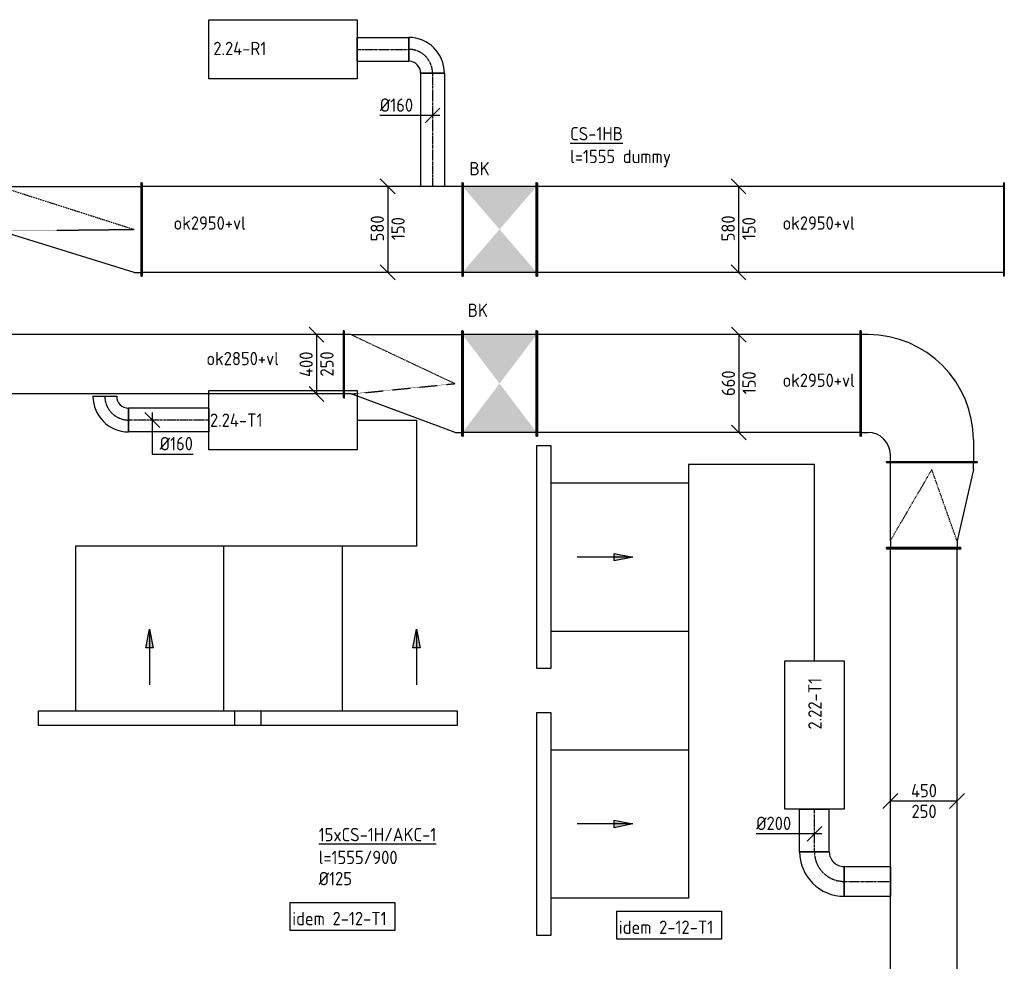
# Model space of a CAD drawing. Header units: millimetres. Extents: x -2770 to 48660, y -299 to 65946.
# Tile 17 of 39: x 19524 to 26164, y 11974 to 18324. Entities that reach past the tile are written whole.
import ezdxf

# ---------------------------------------------------------------- set-up
doc = ezdxf.new("R2010")
doc.units = ezdxf.units.MM
doc.linetypes.add('CENTER2', pattern=[28.575, 19.05, -3.175, 3.175, -3.175])
doc.linetypes.add('SMALL_DASH', pattern=[1.5, 0.5, -1])
for name, color, linetype in [('WL570---_APP', 2, 'Continuous'), ('WL570---_RETOUR_D', 4, 'Continuous'), ('WL570---_RETOUR_HL', 1, 'CENTER2'), ('WL570---_TOEVOER', 3, 'Continuous'), ('WL570---_TOEVOER_D', 3, 'Continuous'), ('WL570---_TOEVOER_HL', 1, 'CENTER2'), ('WM570---', 1, 'Continuous'), ('WM570---_RETOUR', 1, 'Continuous'), ('WM570---_TOEVOER', 1, 'Continuous')]:
    doc.layers.add(name, color=color, linetype=linetype)
doc.styles.add('STABICAD-018', font='ISOCP.SHX', dxfattribs={"height": 90})
doc.styles.get("Standard").update_dxf_attribs({"font": 'arial.ttf'})

# ---------------------------------------------------------------- blocks, each defined once
blk = doc.blocks.new('*U222')
at = {"color": 0, "linetype": 'Continuous'}
for p, q in [((0, 250, -2975), (5, 250, -2975)), ((0, -250, -2975), (0, 250, -2975)), ((5, -250, -2975), (5, 250, -2975)), ((5, 225, -2975), (6343.8, 225, -2975)), ((6348.8, 250, -2975), (6343.8, 250, -2975)), ((6343.8, -250, -2975), (6343.8, 250, -2975)), ((6348.8, -250, -2975), (6348.8, 250, -2975)), ((0, -250, -2975), (5, -250, -2975)), ((5, -225, -2975), (6343.8, -225, -2975)), ((6348.8, -250, -2975), (6343.8, -250, -2975))]:
    blk.add_line(p, q, dxfattribs=at)
at = {"layer": 'WM570---', "color": 2}
for tag in ['CODE', 'SECTIONCODE', 'POSITIONCODE']:
    blk.add_attdef(tag, (25620.6, 8409.7, 2975), '', height=1.8, dxfattribs=at)
blk = doc.blocks.new('*U227')
at = {"color": 0, "linetype": 'Continuous'}
for p, q in [((0, 100, -3000), (287.4, 100, -3000)), ((0, -100, -3000), (0, 100, -3000)), ((287.4, 100, -3000), (287.4, -100, -3000)), ((0, -100, -3000), (287.4, -100, -3000))]:
    blk.add_line(p, q, dxfattribs=at)
at = {"layer": 'WL570---_TOEVOER_HL', "linetype": 'CENTER2'}
blk.add_line((0, 0, -3000), (287.4, 0, -3000), dxfattribs=at)
at = {"layer": 'WM570---', "color": 2, "style": 'STABICAD-018'}
for tag, p in [('POSITIONCODE', (24733.9, 12855.8, 3000)), ('CODE', (24883.9, 12712.6, 3000)), ('SECTIONCODE', (24883.9, 12712.6, 3000))]:
    blk.add_attdef(tag, p, '', height=1.8, dxfattribs=at)
blk = doc.blocks.new('*U219')
at = {"color": 0, "linetype": 'Continuous'}
for p, q in [((-100, 0, -3000), (-393.1, 0, -3000)), ((50, 0, -3000), (-100, 0, -3000)), ((-50, -50, -3000), (50, 50, -3000))]:
    blk.add_line(p, q, dxfattribs=at)
at = {"color": 0, "linetype": 'Continuous', "style": 'STABICAD-018'}
blk.add_text('%%c200', height=90, dxfattribs=at).set_placement((-393.1, 25, -3000))
at = {"layer": 'WM570---', "color": 2, "style": 'STABICAD-018'}
blk.add_attdef('CODE', (24883.9, 12834.2, 3000), '', height=1.8, dxfattribs=at)
blk = doc.blocks.new('*U225')
at = {"color": 0, "linetype": 'Continuous'}
for p, q in [((-100, 200, -3000), (100, 200, -3000)), ((-200, -100, -3000), (-200, 100, -3000))]:
    blk.add_line(p, q, dxfattribs=at)
for radius in [100, 300]:
    blk.add_arc((-200, 200, -3000), radius, 270, 360, dxfattribs=at)
at = {"layer": 'WL570---_TOEVOER_HL', "linetype": 'CENTER2'}
blk.add_arc((-200, 200, -3000), 200, 270, 0, dxfattribs=at)
at = {"layer": 'WM570---', "color": 2}
for tag in ['CODE', 'SECTIONCODE', 'POSITIONCODE']:
    blk.add_attdef(tag, (24883.9, 12512.6, 3000), '', height=1.8, dxfattribs=at)
blk = doc.blocks.new('*U223')
at = {"color": 0, "linetype": 'Continuous'}
for p, q in [((0, 100, -3000), (311.7, 100, -3000)), ((0, -100, -3000), (0, 100, -3000)), ((311.7, 100, -3000), (311.7, -100, -3000)), ((0, -100, -3000), (311.7, -100, -3000))]:
    blk.add_line(p, q, dxfattribs=at)
at = {"layer": 'WL570---_TOEVOER_HL', "linetype": 'CENTER2'}
blk.add_line((0, 0, -3000), (311.7, 0, -3000), dxfattribs=at)
at = {"layer": 'WM570---', "color": 2}
for tag in ['CODE', 'SECTIONCODE', 'POSITIONCODE']:
    blk.add_attdef(tag, (25083.9, 12512.6, 3000), '', height=1.8, dxfattribs=at)
blk = doc.blocks.new('*U221')
at = {"color": 0, "linetype": 'Continuous'}
for p, q in [((-175, 50, -2975), (-275, -50, -2975)), ((225, 0, -2975), (-225, 0, -2975)), ((275, 50, -2975), (175, -50, -2975))]:
    blk.add_line(p, q, dxfattribs=at)
at = {"color": 0, "linetype": 'Continuous', "style": 'STABICAD-018'}
for s, p in [('450', (-85.5, 25, -2975)), ('250', (-82.2, -115, -2975))]:
    blk.add_text(s, height=90, dxfattribs=at).set_placement(p)
at = {"layer": 'WM570---', "color": 2, "style": 'STABICAD-018'}
blk.add_attdef('CODE', (25620.6, 13055, 2975), '', height=1.8, dxfattribs=at)
blk = doc.blocks.new('*U233')
at = {"color": 0, "linetype": 'Continuous'}
for p, q in [((0, 355, -3025), (5, 355, -3025)), ((0, -355, -3025), (0, 355, -3025)), ((5, -355, -3025), (5, 355, -3025)), ((2185.5, 355, -3025), (2180.5, 355, -3025)), ((2180.5, -355, -3025), (2180.5, 355, -3025)), ((2185.5, -355, -3025), (2185.5, 355, -3025)), ((5, 330, -3025), (2180.5, 330, -3025)), ((5, -330, -3025), (2180.5, -330, -3025)), ((0, -355, -3025), (5, -355, -3025)), ((2185.5, -355, -3025), (2180.5, -355, -3025))]:
    blk.add_line(p, q, dxfattribs=at)
at = {"layer": 'WM570---', "color": 2, "style": 'STABICAD-018'}
blk.add_attdef('CODE', (25195.6, 15870, 3025), '', height=1.8, rotation=90, dxfattribs=at)
for tag in ['SECTIONCODE', 'POSITIONCODE']:
    blk.add_attdef(tag, (24612.6, 15720, 3025), '', height=1.8, dxfattribs=at)
blk = doc.blocks.new('*U232')
at = {"color": 0, "linetype": 'Continuous'}
for p, q in [((-480, 355, -3025), (-475, 355, -3025)), ((-480, -355, -3025), (-480, 355, -3025)), ((-475, -355, -3025), (-475, 355, -3025)), ((-430, 330, -3025), (-475, 330, -3025)), ((-475, -330, -3025), (-430, -330, -3025)), ((-480, -355, -3025), (-475, -355, -3025)), ((280, -380, -3025), (280, -525, -3025)), ((-305, -530, -3025), (-305, -525, -3025)), ((-305, -525, -3025), (305, -525, -3025)), ((-305, -530, -3025), (305, -530, -3025)), ((-280, -525, -3025), (-280, -480, -3025)), ((305, -530, -3025), (305, -525, -3025))]:
    blk.add_line(p, q, dxfattribs=at)
for centre, radius in [((-430, -380, -3025), 710), ((-430, -480, -3025), 150)]:
    blk.add_arc(centre, radius, 0, 90, dxfattribs=at)
at = {"layer": 'WM570---', "color": 2, "style": 'STABICAD-018'}
for tag in ['CODE', 'SECTIONCODE', 'POSITIONCODE']:
    blk.add_attdef(tag, (25675.6, 15870, 3025), '', height=1.8, dxfattribs=at)
blk = doc.blocks.new('*U185')
at = {"color": 0, "linetype": 'Continuous'}
for p, q in [((-50, 380, -3025), (50, 280, -3025)), ((0, 330, -3025), (0, -330, -3025)), ((-50, -280, -3025), (50, -380, -3025))]:
    blk.add_line(p, q, dxfattribs=at)
at = {"color": 0, "linetype": 'Continuous', "style": 'STABICAD-018'}
for s, p in [('660', (-25, -83.7, -3025)), ('150', (115, -72, -3025))]:
    blk.add_text(s, height=90, rotation=90, dxfattribs=at).set_placement(p)
at = {"layer": 'WM570---_RETOUR', "color": 2, "style": 'STABICAD-018'}
blk.add_attdef('CODE', (24373.3, 15870, 3025), '', height=1.8, dxfattribs=at)
blk = doc.blocks.new('*U183')
at = {"linetype": 'Continuous'}
for points in [[(-250, 330), (250, 330), (0, 0)], [(-250, -330), (250, -330), (0, 0)]]:
    blk.add_hatch(color=2, dxfattribs=at).paths.add_polyline_path(points, flags=0)
at = {"color": 2, "linetype": 'Continuous'}
for p, q in [((-250, 355, -3025), (-245, 355, -3025)), ((-250, -355, -3025), (-250, 355, -3025)), ((-245, -355, -3025), (-245, 355, -3025)), ((250, 355, -3025), (245, 355, -3025)), ((245, -355, -3025), (245, 355, -3025)), ((250, -355, -3025), (250, 355, -3025)), ((-245, 330, -3025), (245, 330, -3025)), ((-245, -330, -3025), (245, -330, -3025)), ((-250, -355, -3025), (-245, -355, -3025)), ((250, -355, -3025), (245, -355, -3025))]:
    blk.add_line(p, q, dxfattribs=at)
at = {"layer": 'WM570---_RETOUR', "color": 1, "style": 'STABICAD-018'}
for tag, p in [('PRODUCTCODE', (23800.2, 16910, 3025)), ('PRODUCTCODE2', (22760.2, 15870, 3025))]:
    blk.add_attdef(tag, p, '', height=1.8, dxfattribs=at)
at = {"layer": 'WM570---_RETOUR', "color": 2, "style": 'STABICAD-018'}
for tag, p in [('INDICATIONTEXT', (22545.7, 16319.6, 3025)), ('CODE', (22760.2, 15970, 3025)), ('SECTIONCODE', (22760.2, 15870, 3025)), ('FREETEXT', (22760.2, 15920, 3025)), ('POSITIONCODE', (22760.2, 15870, 3025))]:
    blk.add_attdef(tag, p, '', height=1.8, dxfattribs=at)
blk = doc.blocks.new('*U184')
at = {"color": 0, "linetype": 'Continuous'}
for p, q in [((0, 225, -2975), (5, 225, -2975)), ((0, -225, -2975), (0, 225, -2975)), ((5, -225, -2975), (5, 225, -2975)), ((50, 200, -2975), (5, 200, -2975)), ((50, 200, -2975), (750, 200, -2975)), ((750, 200, -2975), (795, 200, -2975)), ((800, 225, -2975), (795, 225, -2975)), ((795, -485, -2975), (795, 225, -2975)), ((800, -485, -2975), (800, 225, -2975)), ((0, -225, -2975), (5, -225, -2975)), ((50, -200, -2975), (5, -200, -2975)), ((750, -460, -2975), (50, -200, -2975)), ((750, -460, -2975), (795, -460, -2975)), ((800, -485, -2975), (795, -485, -2975))]:
    blk.add_line(p, q, dxfattribs=at)
at = {"color": 2, "linetype": 'SMALL_DASH'}
for p in [(50, 200, -125), (50, -200, -125)]:
    blk.add_line(p, (750, -130, -25), dxfattribs=at)
at = {"layer": 'WM570---_RETOUR', "color": 2, "style": 'STABICAD-018'}
for tag in ['CODE', 'SECTIONCODE', 'POSITIONCODE']:
    blk.add_attdef(tag, (21710.2, 16000, 2975), '', height=1.8, dxfattribs=at)
blk = doc.blocks.new('*U186')
at = {"color": 0, "linetype": 'Continuous'}
for p, q in [((-50, 250, -2975), (50, 150, -2975)), ((0, 200, -2975), (0, -200, -2975)), ((-50, -150, -2975), (50, -250, -2975))]:
    blk.add_line(p, q, dxfattribs=at)
at = {"color": 0, "linetype": 'Continuous', "style": 'STABICAD-018'}
for s, p in [('400', (-25, -85.5, -2975)), ('250', (115, -82.2, -2975))]:
    blk.add_text(s, height=90, rotation=90, dxfattribs=at).set_placement(p)
at = {"layer": 'WM570---_RETOUR', "color": 2, "style": 'STABICAD-018'}
blk.add_attdef('CODE', (21525.9, 16000, 2975), '', height=1.8, dxfattribs=at)
blk = doc.blocks.new('*U212')
at = {"color": 0, "linetype": 'Continuous'}
for p, q in [((0, 315, -3025), (5, 315, -3025)), ((0, -315, -3025), (0, 315, -3025)), ((5, -315, -3025), (5, 315, -3025)), ((5, 290, -3025), (2160.1, 290, -3025)), ((2165.1, 315, -3025), (2160.1, 315, -3025)), ((2160.1, -315, -3025), (2160.1, 315, -3025)), ((2165.1, -315, -3025), (2165.1, 315, -3025)), ((0, -315, -3025), (5, -315, -3025)), ((5, -290, -3025), (2160.1, -290, -3025)), ((2165.1, -315, -3025), (2160.1, -315, -3025))]:
    blk.add_line(p, q, dxfattribs=at)
at = {"layer": 'WM570---', "color": 2, "style": 'STABICAD-018'}
for tag in ['CODE', 'SECTIONCODE', 'POSITIONCODE']:
    blk.add_attdef(tag, (22510.2, 16910, 3025), '', height=1.8, dxfattribs=at)
blk = doc.blocks.new('*U249')
at = {"color": 0, "linetype": 'Continuous'}
for p, q in [((0, 315, -3025), (5, 315, -3025)), ((0, -315, -3025), (0, 315, -3025)), ((5, -315, -3025), (5, 315, -3025)), ((5, 290, -3025), (3149.1, 290, -3025)), ((3154.1, 315, -3025), (3149.1, 315, -3025)), ((3149.1, -315, -3025), (3149.1, 315, -3025)), ((3154.1, -315, -3025), (3154.1, 315, -3025)), ((0, -315, -3025), (5, -315, -3025)), ((5, -290, -3025), (3149.1, -290, -3025)), ((3154.1, -315, -3025), (3149.1, -315, -3025))]:
    blk.add_line(p, q, dxfattribs=at)
at = {"layer": 'WM570---', "color": 2, "style": 'STABICAD-018'}
for tag, p in [('CODE', (26164.2, 16910, 3025)), ('POSITIONCODE', (24321.5, 16760, 3025)), ('SECTIONCODE', (25255.4, 16760, 3025))]:
    blk.add_attdef(tag, p, '', height=1.8, dxfattribs=at)
blk = doc.blocks.new('*U187')
at = {"linetype": 'Continuous'}
for points in [[(-250, 290), (250, 290), (0, 0)], [(-250, -290), (250, -290), (0, 0)]]:
    blk.add_hatch(color=2, dxfattribs=at).paths.add_polyline_path(points, flags=0)
at = {"color": 2, "linetype": 'Continuous'}
for p, q in [((-250, 315, -3025), (-245, 315, -3025)), ((-250, -315, -3025), (-250, 315, -3025)), ((-245, -315, -3025), (-245, 315, -3025)), ((-245, 290, -3025), (245, 290, -3025)), ((250, 315, -3025), (245, 315, -3025)), ((245, -315, -3025), (245, 315, -3025)), ((250, -315, -3025), (250, 315, -3025)), ((-250, -315, -3025), (-245, -315, -3025)), ((-245, -290, -3025), (245, -290, -3025)), ((250, -315, -3025), (245, -315, -3025))]:
    blk.add_line(p, q, dxfattribs=at)
at = {"layer": 'WM570---_RETOUR', "color": 1, "style": 'STABICAD-018'}
for tag, p in [('PRODUCTCODE', (23680.2, 17830, 3025)), ('PRODUCTCODE2', (22760.2, 16910, 3025))]:
    blk.add_attdef(tag, p, '', height=1.8, dxfattribs=at)
at = {"layer": 'WM570---_RETOUR', "color": 2, "style": 'STABICAD-018'}
for tag, p in [('INDICATIONTEXT', (22557.6, 17274.6, 3025)), ('CODE', (22760.2, 17010, 3025)), ('FREETEXT', (22760.2, 16960, 3025)), ('SECTIONCODE', (22760.2, 16910, 3025)), ('POSITIONCODE', (22760.2, 16910, 3025))]:
    blk.add_attdef(tag, p, '', height=1.8, dxfattribs=at)
blk = doc.blocks.new('*U216')
at = {"color": 0, "linetype": 'Continuous'}
for p, q in [((-50, 340, -3025), (50, 240, -3025)), ((0, 290, -3025), (0, -290, -3025)), ((-50, -240, -3025), (50, -340, -3025))]:
    blk.add_line(p, q, dxfattribs=at)
at = {"color": 0, "linetype": 'Continuous', "style": 'STABICAD-018'}
for s, p in [('580', (-25, -81, -3025)), ('150', (115, -72, -3025))]:
    blk.add_text(s, height=90, rotation=90, dxfattribs=at).set_placement(p)
at = {"layer": 'WM570---', "color": 2, "style": 'STABICAD-018'}
blk.add_attdef('CODE', (22005.6, 16910, 3025), '', height=1.8, dxfattribs=at)
blk = doc.blocks.new('*U188')
at = {"color": 0, "linetype": 'Continuous'}
for p, q in [((-50, 340, -3025), (50, 240, -3025)), ((0, 290, -3025), (0, -290, -3025)), ((-50, -240, -3025), (50, -340, -3025))]:
    blk.add_line(p, q, dxfattribs=at)
at = {"color": 0, "linetype": 'Continuous', "style": 'STABICAD-018'}
for s, p in [('580', (-25, -81, -3025)), ('150', (115, -72, -3025))]:
    blk.add_text(s, height=90, rotation=90, dxfattribs=at).set_placement(p)
at = {"layer": 'WL570---_TOEVOER_D', "color": 2, "style": 'STABICAD-018'}
blk.add_attdef('CODE', (24371.8, 16910, 3025), '', height=1.8, dxfattribs=at)
blk = doc.blocks.new('*U200')
at = {"color": 0, "linetype": 'Continuous'}
for p, q in [((0, 80, -3000), (347.9, 80, -3000)), ((0, -80, -3000), (0, 80, -3000)), ((347.9, 80, -3000), (347.9, -80, -3000)), ((0, -80, -3000), (347.9, -80, -3000))]:
    blk.add_line(p, q, dxfattribs=at)
at = {"layer": 'WL570---_RETOUR_HL', "linetype": 'CENTER2'}
blk.add_line((0, 0, -3000), (347.9, 0, -3000), dxfattribs=at)
at = {"layer": 'WM570---_RETOUR', "color": 2, "style": 'STABICAD-018'}
for tag in ['CODE', 'SECTIONCODE', 'POSITIONCODE']:
    blk.add_attdef(tag, (21800, 18124.2, 3000), '', height=1.8, dxfattribs=at)
blk = doc.blocks.new('*U199')
at = {"color": 0, "linetype": 'Continuous'}
for p, q in [((-160, -80, -3000), (-160, 80, -3000)), ((80, -160, -3000), (-80, -160, -3000))]:
    blk.add_line(p, q, dxfattribs=at)
for radius, start in [(240, 0), (80, 360)]:
    blk.add_arc((-160, -160, -3000), radius, start, 90, dxfattribs=at)
at = {"layer": 'WL570---_RETOUR_HL', "linetype": 'CENTER2'}
blk.add_arc((-160, -160, -3000), 160, 0, 90, dxfattribs=at)
at = {"layer": 'WM570---_RETOUR', "color": 2, "style": 'STABICAD-018'}
for tag in ['CODE', 'SECTIONCODE', 'POSITIONCODE']:
    blk.add_attdef(tag, (22307.9, 18124.2, 3000), '', height=1.8, dxfattribs=at)
blk = doc.blocks.new('*U208')
at = {"color": 0, "linetype": 'Continuous'}
for p, q in [((0, 225, -2975), (5, 225, -2975)), ((0, -225, -2975), (0, 225, -2975)), ((5, -225, -2975), (5, 225, -2975)), ((5, 200, -2975), (2490.3, 200, -2975)), ((2495.3, 225, -2975), (2490.3, 225, -2975)), ((2490.3, -225, -2975), (2490.3, 225, -2975)), ((2495.3, -225, -2975), (2495.3, 225, -2975)), ((0, -225, -2975), (5, -225, -2975)), ((5, -200, -2975), (2490.3, -200, -2975)), ((2495.3, -225, -2975), (2490.3, -225, -2975))]:
    blk.add_line(p, q, dxfattribs=at)
at = {"layer": 'WL570---_TOEVOER_D', "color": 2, "style": 'STABICAD-018'}
blk.add_attdef('CODE', (21710.2, 16000, 2975), '', height=1.8, rotation=90, dxfattribs=at)
for tag in ['SECTIONCODE', 'POSITIONCODE']:
    blk.add_attdef(tag, (20618, 15850, 2975), '', height=1.8, dxfattribs=at)
blk = doc.blocks.new('*U195')
at = {"color": 0, "linetype": 'Continuous'}
for p, q in [((-50, 250, -2975), (50, 150, -2975)), ((0, 200, -2975), (0, -200, -2975)), ((-50, -150, -2975), (50, -250, -2975))]:
    blk.add_line(p, q, dxfattribs=at)
at = {"color": 0, "linetype": 'Continuous', "style": 'STABICAD-018'}
for s, p in [('400', (-25, -85.5, -2975)), ('250', (115, -82.2, -2975))]:
    blk.add_text(s, height=90, rotation=90, dxfattribs=at).set_placement(p)
at = {"layer": 'WM570---_RETOUR', "color": 2, "style": 'STABICAD-018'}
blk.add_attdef('CODE', (21525.9, 16000, 2975), '', height=1.8, dxfattribs=at)
blk = doc.blocks.new('*U189')
at = {"color": 0, "linetype": 'Continuous'}
for p, q in [((0, 80, -3000), (541.9, 80, -3000)), ((0, -80, -3000), (0, 80, -3000)), ((541.9, 80, -3000), (541.9, -80, -3000)), ((0, -80, -3000), (541.9, -80, -3000))]:
    blk.add_line(p, q, dxfattribs=at)
at = {"layer": 'WL570---_TOEVOER_HL', "linetype": 'CENTER2'}
blk.add_line((0, 0, -3000), (541.9, 0, -3000), dxfattribs=at)
at = {"layer": 'WM570---_RETOUR', "color": 2, "style": 'STABICAD-018'}
for tag, p in [('SECTIONCODE', (20552.4, 15774.2, 3000)), ('POSITIONCODE', (20552.4, 15774.2, 3000)), ('CODE', (20800, 15624.2, 3000))]:
    blk.add_attdef(tag, p, '', height=1.8, dxfattribs=at)
blk = doc.blocks.new('*U190')
at = {"color": 0, "linetype": 'Continuous'}
for p, q in [((-160, -80, -3000), (-160, 80, -3000)), ((80, -160, -3000), (-80, -160, -3000))]:
    blk.add_line(p, q, dxfattribs=at)
for radius, start in [(240, 0), (80, 360)]:
    blk.add_arc((-160, -160, -3000), radius, start, 90, dxfattribs=at)
at = {"layer": 'WL570---_TOEVOER_HL', "linetype": 'CENTER2'}
blk.add_arc((-160, -160, -3000), 160, 0, 90, dxfattribs=at)
at = {"layer": 'WM570---_RETOUR', "color": 2, "style": 'STABICAD-018'}
for tag in ['CODE', 'SECTIONCODE', 'POSITIONCODE']:
    blk.add_attdef(tag, (20098, 15624.2, 3000), '', height=1.8, dxfattribs=at)
blk = doc.blocks.new('*U191')
at = {"color": 0, "linetype": 'Continuous'}
for p, q in [((50, -50, -3000), (-50, 50, -3000)), ((0, 50, -3000), (0, -229.2, -3000)), ((0, -229.2, -3000), (275.1, -229.2, -3000))]:
    blk.add_line(p, q, dxfattribs=at)
at = {"color": 0, "linetype": 'Continuous', "style": 'STABICAD-018'}
blk.add_text('%%c160', height=90, dxfattribs=at).set_placement((50, -204.2, -3000))
at = {"layer": 'WM570---_RETOUR', "color": 2, "style": 'STABICAD-018'}
blk.add_attdef('CODE', (20500.6, 15624.2, 3000), '', height=1.8, dxfattribs=at)
blk = doc.blocks.new('*U198')
at = {"color": 0, "linetype": 'Continuous'}
for p, q in [((0, 80, -3000), (764.2, 80, -3000)), ((0, -80, -3000), (0, 80, -3000)), ((764.2, 80, -3000), (764.2, -80, -3000)), ((0, -80, -3000), (764.2, -80, -3000))]:
    blk.add_line(p, q, dxfattribs=at)
at = {"layer": 'WL570---_RETOUR_HL', "linetype": 'CENTER2'}
blk.add_line((0, 0, -3000), (764.2, 0, -3000), dxfattribs=at)
at = {"layer": 'WM570---_RETOUR', "color": 2, "style": 'STABICAD-018'}
for tag in ['CODE', 'SECTIONCODE', 'POSITIONCODE']:
    blk.add_attdef(tag, (22307.9, 17964.2, 3000), '', height=1.8, dxfattribs=at)
blk = doc.blocks.new('*U201')
at = {"color": 0, "linetype": 'Continuous'}
for p, q in [((-80, 0, -3000), (-355.1, 0, -3000)), ((50, 0, -3000), (-80, 0, -3000)), ((-50, -50, -3000), (50, 50, -3000))]:
    blk.add_line(p, q, dxfattribs=at)
at = {"color": 0, "linetype": 'Continuous', "style": 'STABICAD-018'}
blk.add_text('%%c160', height=90, dxfattribs=at).set_placement((-355.1, 25, -3000))
at = {"layer": 'WL570---_TOEVOER_D', "color": 2, "style": 'STABICAD-018'}
blk.add_attdef('CODE', (22307.9, 17678, 3000), '', height=1.8, dxfattribs=at)
blk = doc.blocks.new('*U213')
at = {"color": 0, "linetype": 'Continuous'}
for p, q in [((0, 315, -3025), (5, 315, -3025)), ((0, -315, -3025), (0, 315, -3025)), ((5, -315, -3025), (5, 315, -3025)), ((50, 290, -3025), (5, 290, -3025)), ((50, 290, -3025), (957, 10, -3025)), ((957, 10, -3025), (1002, 10, -3025)), ((1007, 35, -3025), (1002, 35, -3025)), ((1002, -315, -3025), (1002, 35, -3025)), ((1007, -315, -3025), (1007, 35, -3025)), ((0, -315, -3025), (5, -315, -3025)), ((50, -290, -3025), (5, -290, -3025)), ((957, -290, -3025), (50, -290, -3025)), ((957, -290, -3025), (1002, -290, -3025)), ((1007, -315, -3025), (1002, -315, -3025))]:
    blk.add_line(p, q, dxfattribs=at)
at = {"color": 2, "linetype": 'SMALL_DASH'}
for p in [(957, 10, -175), (957, -290, -175)]:
    blk.add_line(p, (50, 0, -75), dxfattribs=at)
at = {"layer": 'WM570---', "color": 2, "style": 'STABICAD-018'}
for tag in ['CODE', 'SECTIONCODE', 'POSITIONCODE']:
    blk.add_attdef(tag, (20345.1, 16910, 3025), '', height=1.8, dxfattribs=at)
blk = doc.blocks.new('*U234')
at = {"color": 0, "linetype": 'Continuous'}
for p, q in [((0, 250, -2975), (5, 250, -2975)), ((0, -250, -2975), (0, 250, -2975)), ((5, -250, -2975), (5, 250, -2975)), ((50, 225, -2975), (5, 225, -2975)), ((50, 225, -2975), (531.4, 225, -2975)), ((531.4, 225, -2975), (576.4, 225, -2975)), ((581.4, 250, -2975), (576.4, 250, -2975)), ((576.4, -360, -2975), (576.4, 250, -2975)), ((581.4, -360, -2975), (581.4, 250, -2975)), ((0, -250, -2975), (5, -250, -2975)), ((50, -225, -2975), (5, -225, -2975)), ((531.4, -335, -2975), (50, -225, -2975)), ((531.4, -335, -2975), (576.4, -335, -2975)), ((581.4, -360, -2975), (576.4, -360, -2975))]:
    blk.add_line(p, q, dxfattribs=at)
at = {"color": 2, "linetype": 'SMALL_DASH'}
for p in [(50, 225, -125), (50, -225, -125)]:
    blk.add_line(p, (531.4, -55, -25), dxfattribs=at)
at = {"layer": 'WM570---', "color": 2, "style": 'STABICAD-018'}
for tag in ['CODE', 'SECTIONCODE', 'POSITIONCODE']:
    blk.add_attdef(tag, (25620.6, 14758.6, 2975), '', height=1.8, dxfattribs=at)
blk = doc.blocks.new('DM_SYM002')
at = {"color": 0, "linetype": 'Continuous'}
for p, q in [((0, 0), (-7.5, 0)), ((-2.5, -0.5), (-2.5, 0.5)), ((-2.5, 0.5), (0, 0)), ((0, 0), (-2.5, -0.5))]:
    blk.add_line(p, q, dxfattribs=at)
blk.add_solid([(-2.5, 0.5), (-2.5, -0.5), (0, 0)], dxfattribs=at)

msp = doc.modelspace()

# ---------------------------------------------------------------- linework, layer by layer
at = {"layer": 'WL570---_APP'}
for points in [[(20800, 18324.2), (21800, 18324.2), (21800, 17924.2), (20800, 17924.2)], [(20800, 15824.2), (21800, 15824.2), (21800, 15424.2), (20800, 15424.2)], [(24684, 14000), (25084, 14000), (25084, 13000), (24684, 13000)]]:
    msp.add_lwpolyline(points, close=True, dxfattribs=at)
at = {"layer": 'WL570---_TOEVOER_D'}
for points in [[(21800, 15624.2), (22200, 15624.2), (22200, 14774.2), (19900, 14774.2), (19900, 13664)], [(24884, 14000), (24884, 15325), (24034, 15325), (24034, 12400), (23109, 12400)], [(23109, 15200), (24034, 15200)], [(20900, 13664), (20900, 14774.2)], [(21700, 13664), (21700, 14774.2)], [(23109, 14200), (24034, 14200)], [(23109, 13400), (24034, 13400)]]:
    msp.add_lwpolyline(points, dxfattribs=at)
for points in [[(23009, 13950), (23109, 13950), (23109, 15450), (23009, 15450)], [(19650, 13664), (21150, 13664), (21150, 13564), (19650, 13564)], [(20975, 13664), (22475, 13664), (22475, 13564), (20975, 13564)], [(23009, 12150), (23109, 12150), (23109, 13650), (23009, 13650)]]:
    msp.add_lwpolyline(points, close=True, dxfattribs=at)
at = {"layer": 'WM570---_TOEVOER'}
for points in [[(21349, 12370.2), (22054.5, 12370.2), (22054.5, 12181.9), (21349, 12181.9)], [(23551.5, 12311.8), (24257.1, 12311.8), (24257.1, 12123.5), (23551.5, 12123.5)]]:
    msp.add_lwpolyline(points, close=True, dxfattribs=at)

# ---------------------------------------------------------------- block references
at = {"layer": 'WL570---_RETOUR_D', "linetype": 'Continuous'}
for name, p in [('*U200', (21800, 18124.2, 3000)), ('*U199', (22307.9, 18124.2, 3000))]:
    msp.add_blockref(name, p, dxfattribs=at)
for name, p, rotation in [('*U198', (22307.9, 17964.2, 3000), 270), ('*U213', (20345.1, 16910, 3025), 180), ('*U212', (22510.2, 16910, 3025), 180), ('*U249', (26164.2, 16910, 3025), 180)]:
    msp.add_blockref(name, p, dxfattribs=dict(at, rotation=rotation))
at = {"layer": 'WL570---_RETOUR_D', "color": 2, "linetype": 'Continuous'}
ref = msp.add_blockref('*U187', (22760.2, 16910, 3025), dxfattribs=dict(at, rotation=180))
ref.add_attrib('INDICATIONTEXT', 'BK', (22557.6, 17274.6, 3025), dxfattribs={"layer": '0', "color": 2, "linetype": 'SMALL_DASH', "height": 90, "style": 'STABICAD-018'})
at = {"layer": 'WL570---_TOEVOER', "linetype": 'Continuous', "xscale": 49.99999999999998, "yscale": 49.99999999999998, "zscale": 49.99999999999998}
for p, rotation in [((23659, 14700), 359.9999999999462), ((20400, 14214), 89.9999999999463), ((22200, 14214), 89.9999999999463), ((23659, 12900), 359.9999999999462)]:
    msp.add_blockref('DM_SYM002', p, dxfattribs=dict(at, rotation=rotation))
at = {"layer": 'WL570---_TOEVOER_D', "color": 2, "linetype": 'Continuous'}
ref = msp.add_blockref('*U183', (22760.2, 15870, 3025), dxfattribs=dict(at, rotation=180))
ref.add_attrib('INDICATIONTEXT', 'BK', (22545.7, 16319.6, 3025), dxfattribs={"layer": '0', "color": 2, "linetype": 'Continuous', "height": 90, "style": 'STABICAD-018'})
at = {"layer": 'WL570---_TOEVOER_D', "linetype": 'Continuous'}
for name, p, rotation in [('*U208', (21710.2, 16000, 2975), 180), ('*U233', (25195.6, 15870, 3025), 180), ('*U190', (20098, 15624.2, 3000), 180), ('*U189', (20800, 15624.2, 3000), 180), ('*U234', (25620.6, 14758.6, 2975), 90.00000000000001), ('*U222', (25620.6, 8409.7, 2975), 90.00000000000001), ('*U227', (24883.9, 12712.6, 3000), 90.00000000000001), ('*U225', (24883.9, 12512.6, 3000), 270)]:
    msp.add_blockref(name, p, dxfattribs=dict(at, rotation=rotation))
for name, p in [('*U184', (21710.2, 16000, 2975)), ('*U232', (25675.6, 15870, 3025)), ('*U223', (25083.9, 12512.6, 3000))]:
    msp.add_blockref(name, p, dxfattribs=at)
at = {"layer": 'WM570---_RETOUR', "linetype": 'Continuous'}
for name, p in [('*U201', (22307.9, 17678, 3000)), ('*U216', (22005.6, 16910, 3025)), ('*U188', (24371.8, 16910, 3025))]:
    msp.add_blockref(name, p, dxfattribs=at)
at = {"layer": 'WM570---_TOEVOER', "linetype": 'Continuous'}
for name, p in [('*U186', (21525.9, 16000, 2975)), ('*U195', (21525.9, 16000, 2975)), ('*U185', (24373.3, 15870, 3025)), ('*U191', (20418, 15624.2, 3000)), ('*U221', (25620.6, 13055, 2975)), ('*U219', (24883.9, 12834.2, 3000))]:
    msp.add_blockref(name, p, dxfattribs=at)

# ---------------------------------------------------------------- texts
at = {"layer": 'WM570---', "style": 'STABICAD-018'}
for s, p in [('2.24-R1', (20829.7, 18085.2)), ('%%UCS-1HB', (23236.3, 17510.2)), ('l=1555 dummy', (23236.3, 17356.6)), ('2.24-T1', (20807.2, 15578.3)), ('%%U15xCS-1H/AKC-1', (21540.4, 12783.3)), ('l=1555/900', (21540.4, 12629.6)), ('%%C125', (21540.4, 12486.6))]:
    msp.add_text(s, height=90, dxfattribs=at).set_placement(p)
msp.add_text('2.22-T1', height=90, rotation=90, dxfattribs=at).set_placement((24932, 13537.1))
at = {"layer": 'WM570---_RETOUR', "style": 'STABICAD-018'}
for p in [(20561.7, 16907.7), (24668.7, 16907.7)]:
    msp.add_text('ok2950+vl', height=90, dxfattribs=at).set_placement(p)
at = {"layer": 'WM570---_TOEVOER', "linetype": 'Continuous', "style": 'STABICAD-018'}
for s, p in [('ok2850+vl', (20783.3, 15993.9)), ('ok2850+vl', (20783.3, 15993.9)), ('ok2950+vl', (24668.7, 15847.7))]:
    msp.add_text(s, height=90, dxfattribs=at).set_placement(p)
at = {"layer": 'WM570---_TOEVOER', "style": 'STABICAD-018'}
for p in [(21362.2, 12217.2), (23564.7, 12158.8)]:
    msp.add_text('idem 2-12-T1', height=90, dxfattribs=at).set_placement(p)

doc.saveas('drawing.dxf')
